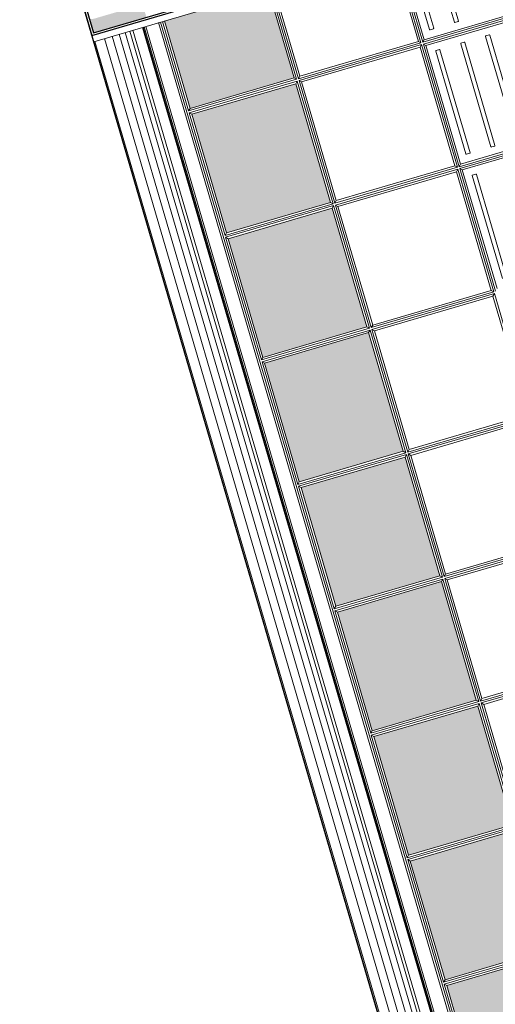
# Model space of a CAD drawing. Header units: metres. Extents: x 228628 to 230733, y 593242 to 595543.
# Tile 46 of 71: x 229977.3 to 229978.4, y 594248.15 to 594250.43. Entities that reach past the tile are written whole.
import ezdxf

# ---------------------------------------------------------------- set-up
doc = ezdxf.new("R2010")
doc.units = ezdxf.units.M
doc.layers.add('N-WE-BC-BETONVORM-G', color=50, linetype='Continuous', lineweight=25)
doc.layers.add('putdeksel', color=7, linetype='Continuous', true_color=0x504847)
doc.layers.add('PVC', color=7, linetype='Continuous', true_color=0x474647)

# ---------------------------------------------------------------- blocks, each defined once
blk = doc.blocks.new('_BLOCK_LEICON_GX-18_MIDDENELEMENT_KOLKSPARING_300x60')
at = {"lineweight": 5}
h = blk.add_hatch(dxfattribs=at)
h.set_pattern_fill('DOTS', color=256, scale=10, style=0)
h.set_pattern_definition([(0, (-55166.677, -44255.552), (7.9375, 15.875), [0, -15.875])])
h.paths.add_polyline_path([(-907, 421.7), (-1117.7, 421.7), (-1117.7, 170.7), (-907, 170.7)])
h.paths.add_polyline_path([(-307, 170.7), (-307, 421.7), (-593, 421.7), (-593, 170.7)])
h.paths.add_polyline_path([(293, 170.7), (293, 421.7), (7, 421.7), (7, 170.7)])
h.paths.add_polyline_path([(893, 170.7), (893, 421.7), (607, 421.7), (607, 170.7)])
h.paths.add_polyline_path([(1207, 170.7), (1493, 170.7), (1493, 421.7), (1207, 421.7)])
h = blk.add_hatch(color=7, dxfattribs=at)
h.dxf.hatch_style = 1
h.paths.add_polyline_path([(-607, 421.7), (-893, 421.7), (-893, 170.7), (-607, 170.7)])
h.paths.add_polyline_path([(-7, 421.7), (-293, 421.7), (-293, 170.7), (-7, 170.7)])
h.paths.add_polyline_path([(593, 421.7), (307, 421.7), (307, 170.7), (593, 170.7)])
h.paths.add_polyline_path([(1193, 421.7), (907, 421.7), (907, 170.7), (1193, 170.7)])
for p, q in [((-902.2, 1026.5), (-902.2, 731)), ((-897.8, 1026.5), (-897.8, 731)), ((-602.2, 1026.5), (-602.2, 731)), ((-597.8, 1026.5), (-597.8, 731)), ((-907, 1021.7), (-907, 735.7)), ((-893, 1021.7), (-893, 735.7)), ((-607, 1021.7), (-607, 735.7)), ((-593, 1021.7), (-593, 735.7)), ((-875.1, 883.2), (-875.1, 875.2)), ((-875.1, 883.2), (-875.1, 875.2)), ((-626.1, 884.2), (-874.1, 884.2)), ((-626.1, 884.2), (-874.1, 884.2)), ((-874.1, 874.2), (-626.1, 874.2)), ((-874.1, 874.2), (-626.1, 874.2)), ((-926.1, 824.2), (-1174.1, 824.2)), ((-926.1, 824.2), (-1174.1, 824.2)), ((-925.1, 815.2), (-925.1, 823.2)), ((-925.1, 815.2), (-925.1, 823.2)), ((-875.1, 823.2), (-875.1, 815.2)), ((-875.1, 823.2), (-875.1, 815.2)), ((-626.1, 824.2), (-874.1, 824.2)), ((-626.1, 824.2), (-874.1, 824.2)), ((-625.1, 815.2), (-625.1, 823.2)), ((-625.1, 815.2), (-625.1, 823.2)), ((-1174.1, 814.2), (-926.1, 814.2)), ((-1174.1, 814.2), (-926.1, 814.2)), ((-874.1, 814.2), (-626.1, 814.2)), ((-874.1, 814.2), (-626.1, 814.2)), ((-926.1, 764.2), (-1174.1, 764.2)), ((-926.1, 764.2), (-1174.1, 764.2)), ((-1174.1, 754.2), (-926.1, 754.2)), ((-1174.1, 754.2), (-926.1, 754.2)), ((-925.1, 755.2), (-925.1, 763.2)), ((-925.1, 755.2), (-925.1, 763.2)), ((-875.1, 763.2), (-875.1, 755.2)), ((-875.1, 763.2), (-875.1, 755.2)), ((-626.1, 764.2), (-874.1, 764.2)), ((-626.1, 764.2), (-874.1, 764.2)), ((-874.1, 754.2), (-626.1, 754.2)), ((-874.1, 754.2), (-626.1, 754.2)), ((-625.1, 755.2), (-625.1, 763.2)), ((-625.1, 755.2), (-625.1, 763.2)), ((-575.1, 763.2), (-575.1, 755.2)), ((-575.1, 763.2), (-575.1, 755.2)), ((-326.1, 764.2), (-574.1, 764.2)), ((-326.1, 764.2), (-574.1, 764.2)), ((-574.1, 754.2), (-326.1, 754.2)), ((-574.1, 754.2), (-326.1, 754.2)), ((-902.2, 731), (-1197.8, 731)), ((-907, 735.7), (-1193, 735.7)), ((-907, 735.7), (-902.2, 731)), ((-897.8, 731), (-893, 735.7)), ((-602.2, 731), (-897.8, 731)), ((-607, 735.7), (-893, 735.7)), ((-607, 735.7), (-602.2, 731)), ((-597.8, 731), (-593, 735.7)), ((-302.3, 731), (-597.8, 731)), ((-307, 735.7), (-593, 735.7)), ((-902.2, 726.5), (-1197.8, 726.5)), ((-907, 721.7), (-1193, 721.7)), ((-907, 721.7), (-902.2, 726.5)), ((-907, 721.7), (-907, 435.7)), ((-902.2, 726.5), (-902.2, 431)), ((-602.2, 726.5), (-897.8, 726.5)), ((-897.8, 726.5), (-897.8, 431)), ((-893, 721.7), (-897.8, 726.5)), ((-607, 721.7), (-893, 721.7)), ((-893, 721.7), (-893, 435.7)), ((-607, 721.7), (-602.2, 726.5)), ((-607, 721.7), (-607, 435.7)), ((-602.2, 726.5), (-602.2, 431)), ((-302.3, 726.5), (-597.8, 726.5)), ((-597.8, 726.5), (-597.8, 431)), ((-593, 721.7), (-597.8, 726.5)), ((-307, 721.7), (-593, 721.7)), ((-593, 721.7), (-593, 435.7)), ((-307, 721.7), (-302.3, 726.5)), ((-307, 721.7), (-307, 435.7)), ((-302.3, 726.5), (-302.3, 431)), ((-2.3, 726.5), (-297.8, 726.5)), ((-297.8, 726.5), (-297.8, 431)), ((-293, 721.7), (-297.8, 726.5)), ((-7, 721.7), (-293, 721.7)), ((-293, 721.7), (-293, 435.7)), ((-7, 721.7), (-7, 435.7)), ((-2.3, 726.5), (-2.3, 431)), ((2.2, 726.5), (2.2, 431)), ((7, 721.7), (7, 435.7)), ((293, 721.7), (293, 435.7)), ((297.8, 726.5), (297.8, 431)), ((302.2, 726.5), (302.2, 431)), ((307, 721.7), (307, 435.7)), ((593, 721.7), (593, 435.7)), ((597.7, 726.5), (597.7, 431)), ((602.2, 726.5), (602.2, 431)), ((607, 721.7), (607, 435.7)), ((-1117.7, 0), (-1117.7, 450)), ((-907, 435.7), (-1117.7, 435.7)), ((-907, 435.7), (-902.2, 431)), ((-897.8, 431), (-893, 435.7)), ((-607, 435.7), (-893, 435.7)), ((-607, 435.7), (-602.2, 431)), ((-597.8, 431), (-593, 435.7)), ((-307, 435.7), (-593, 435.7)), ((-307, 435.7), (-302.3, 431)), ((-297.8, 431), (-293, 435.7)), ((-7, 435.7), (-293, 435.7)), ((-7, 435.7), (-2.3, 431)), ((2.2, 431), (7, 435.7)), ((293, 435.7), (7, 435.7)), ((293, 435.7), (297.8, 431)), ((302.2, 431), (307, 435.7)), ((593, 435.7), (307, 435.7)), ((593, 435.7), (597.7, 431)), ((602.2, 431), (607, 435.7)), ((893, 435.7), (607, 435.7)), ((-902.2, 431), (-1117.7, 431)), ((-902.2, 426.5), (-1117.7, 426.5)), ((-907, 421.7), (-1117.7, 421.7)), ((-907, 421.7), (-902.2, 426.5)), ((-907, 421.7), (-907, 170.7)), ((-902.2, 426.5), (-902.2, 165.9)), ((-602.2, 431), (-897.8, 431)), ((-602.2, 426.5), (-897.8, 426.5)), ((-897.8, 426.5), (-897.8, 165.9)), ((-893, 421.7), (-897.8, 426.5)), ((-607, 421.7), (-893, 421.7)), ((-893, 421.7), (-893, 170.7)), ((-607, 421.7), (-602.2, 426.5)), ((-607, 421.7), (-607, 170.7)), ((-602.2, 426.5), (-602.2, 165.9)), ((-302.3, 431), (-597.8, 431)), ((-302.3, 426.5), (-597.8, 426.5)), ((-597.8, 426.5), (-597.8, 165.9)), ((-593, 421.7), (-597.8, 426.5)), ((-307, 421.7), (-593, 421.7)), ((-593, 421.7), (-593, 170.7)), ((-307, 421.7), (-302.3, 426.5)), ((-307, 421.7), (-307, 170.7)), ((-302.3, 426.5), (-302.3, 165.9)), ((-2.3, 431), (-297.8, 431)), ((-2.3, 426.5), (-297.8, 426.5)), ((-297.8, 426.5), (-297.8, 165.9)), ((-293, 421.7), (-297.8, 426.5)), ((-7, 421.7), (-293, 421.7)), ((-293, 421.7), (-293, 170.7)), ((-7, 421.7), (-2.3, 426.5)), ((-7, 421.7), (-7, 170.7)), ((-2.3, 426.5), (-2.3, 165.9)), ((297.8, 431), (2.2, 431)), ((297.8, 426.5), (2.2, 426.5)), ((2.2, 426.5), (2.2, 165.9)), ((7, 421.7), (2.2, 426.5)), ((293, 421.7), (7, 421.7)), ((7, 421.7), (7, 170.7)), ((293, 421.7), (297.8, 426.5)), ((293, 421.7), (293, 170.7)), ((297.8, 426.5), (297.8, 165.9)), ((597.7, 431), (302.2, 431)), ((597.7, 426.5), (302.2, 426.5)), ((302.2, 426.5), (302.2, 165.9)), ((307, 421.7), (302.2, 426.5)), ((593, 421.7), (307, 421.7)), ((307, 421.7), (307, 170.7)), ((593, 421.7), (597.7, 426.5)), ((593, 421.7), (593, 170.7)), ((597.7, 426.5), (597.7, 165.9)), ((897.7, 431), (602.2, 431)), ((897.7, 426.5), (602.2, 426.5)), ((602.2, 426.5), (602.2, 165.9)), ((607, 421.7), (602.2, 426.5)), ((893, 421.7), (607, 421.7)), ((607, 421.7), (607, 170.7)), ((893, 421.7), (893, 170.7)), ((897.7, 426.5), (897.7, 165.9)), ((902.2, 426.5), (902.2, 165.9)), ((907, 421.7), (907, 170.7)), ((1193, 421.7), (1193, 170.7)), ((1197.8, 426.5), (1197.8, 165.9)), ((1202.2, 426.5), (1202.2, 165.9)), ((1207, 421.7), (1207, 170.7)), ((-907, 170.7), (-1117.7, 170.7)), ((-902.2, 165.9), (-1117.7, 165.9)), ((1493, 161.4), (-1117.7, 161.4)), ((-907, 170.7), (-902.2, 165.9)), ((-893, 170.7), (-897.8, 165.9)), ((-602.2, 165.9), (-897.8, 165.9)), ((-607, 170.7), (-893, 170.7)), ((-607, 170.7), (-602.2, 165.9)), ((-593, 170.7), (-597.8, 165.9)), ((-302.3, 165.9), (-597.8, 165.9)), ((-307, 170.7), (-593, 170.7)), ((-307, 170.7), (-302.3, 165.9)), ((-293, 170.7), (-297.8, 165.9)), ((-2.3, 165.9), (-297.8, 165.9)), ((-7, 170.7), (-293, 170.7)), ((-7, 170.7), (-2.3, 165.9)), ((7, 170.7), (2.2, 165.9)), ((297.8, 165.9), (2.2, 165.9)), ((293, 170.7), (7, 170.7)), ((293, 170.7), (297.8, 165.9)), ((307, 170.7), (302.2, 165.9)), ((597.7, 165.9), (302.2, 165.9)), ((593, 170.7), (307, 170.7)), ((593, 170.7), (597.7, 165.9)), ((607, 170.7), (602.2, 165.9)), ((897.7, 165.9), (602.2, 165.9)), ((893, 170.7), (607, 170.7)), ((893, 170.7), (897.7, 165.9)), ((907, 170.7), (902.2, 165.9)), ((1197.8, 165.9), (902.2, 165.9)), ((1193, 170.7), (907, 170.7)), ((1193, 170.7), (1197.8, 165.9)), ((1207, 170.7), (1202.2, 165.9)), ((1493, 165.9), (1202.2, 165.9)), ((1493, 170.7), (1207, 170.7)), ((1497.8, 156.7), (-1117.7, 156.7)), ((1497.8, 125.5), (-1117.7, 125.5)), ((1497.8, 3), (-1117.7, 3)), ((-1117.7, 0), (1497.8, 0))]:
    blk.add_line(p, q, dxfattribs=at)
at = {"color": 254, "lineweight": 5}
for p, q in [((1497.8, 121.5), (-1117.7, 121.5)), ((1497.8, 119.1), (-1117.7, 119.1)), ((1497.8, 117.6), (-1117.7, 117.6)), ((1497.8, 94.5), (-1117.7, 94.5)), ((1497.8, 87.4), (-1117.7, 87.4)), ((1497.8, 76.2), (-1117.7, 76.2)), ((1497.8, 61.6), (-1117.7, 61.6)), ((1497.8, 44.4), (-1117.7, 44.4)), ((1497.8, 25.8), (-1117.7, 25.8))]:
    blk.add_line(p, q, dxfattribs=at)
at = {"lineweight": 5}
for centre, start, end in [((-874.1, 883.2), 90, 180), ((-874.1, 875.2), 180, 270), ((-926.1, 823.2), 0, 90), ((-874.1, 823.2), 90, 180), ((-626.1, 823.2), 0, 90), ((-926.1, 815.2), 270, 0), ((-874.1, 815.2), 180, 270), ((-626.1, 815.2), 270, 0), ((-926.1, 763.2), 0, 90), ((-926.1, 755.2), 270, 0), ((-874.1, 763.2), 90, 180), ((-874.1, 755.2), 180, 270), ((-626.1, 763.2), 0, 90), ((-626.1, 755.2), 270, 0), ((-574.1, 763.2), 90, 180), ((-574.1, 755.2), 180, 270)]:
    blk.add_arc(centre, 1, start, end, dxfattribs=at)
blk = doc.blocks.new('_BLOCK_LEICON_PERRONKOLK')
at = {"layer": 'putdeksel'}
h = blk.add_hatch(color=256, dxfattribs=at)
h.dxf.hatch_style = 1
h.paths.add_polyline_path([(170, -307), (0, -307), (0, -347.8, -0.414214), (22.5, -370.3), (22.5, -423.7, -0.131909), (19.5, -435), (38.9, -435, -0.131909), (35.8, -423.7), (35.8, -370.3, -0.414214), (58.3, -347.8, -0.414214), (80.8, -370.3), (80.8, -423.7, -0.131909), (77.8, -435), (97.2, -435, -0.131909), (94.2, -423.7), (94.2, -370.3, -0.414214), (116.7, -347.8, -0.414214), (139.2, -370.3), (139.2, -423.7, -0.131909), (136.1, -435), (170, -435)])
h.paths.add_polyline_path([(0, -307), (-170, -307), (-170, -435), (-136.1, -435, -0.131909), (-139.2, -423.7), (-139.2, -370.3, -0.414214), (-116.7, -347.8, -0.414214), (-94.2, -370.3), (-94.2, -423.7, -0.131909), (-97.2, -435), (-77.8, -435, -0.131909), (-80.8, -423.7), (-80.8, -370.3, -0.414214), (-58.3, -347.8, -0.414214), (-35.8, -370.3), (-35.8, -423.7, -0.131909), (-38.9, -435), (-19.5, -435, -0.131909), (-22.5, -423.7), (-22.5, -370.3, -0.414214), (0, -347.8)])
blk.add_lwpolyline([(-175, 0), (-175, -440), (175, -440), (175, 0), (-175, 0)])
blk.add_lwpolyline([(-170, -5), (-170, -435), (170, -435), (170, -5)], close=True)

msp = doc.modelspace()

# ---------------------------------------------------------------- linework, layer by layer
at = {"layer": 'N-WE-BC-BETONVORM-G'}
msp.add_lwpolyline([(229984.325, 594216.311), (229984.7089, 594216.4234), (229979.8931, 594242.1055), (229974.8318, 594259.3793), (229966.488, 594278.609), (229966.1041, 594278.4965)], dxfattribs=at)

# ---------------------------------------------------------------- block references
at = {"lineweight": 5, "xscale": 0.000999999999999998, "yscale": 0.000999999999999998, "zscale": 0.000999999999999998, "rotation": 286.3310162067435}
msp.add_blockref('_BLOCK_LEICON_GX-18_MIDDENELEMENT_KOLKSPARING_300x60', (229977.7842, 594249.3029), dxfattribs=at)
at = {"layer": 'PVC', "xscale": 0.001, "yscale": 0.001, "zscale": 0.001, "rotation": 286.3310162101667}
msp.add_blockref('_BLOCK_LEICON_PERRONKOLK', (229977.8388, 594250.6816), dxfattribs=at)

doc.saveas('drawing.dxf')
